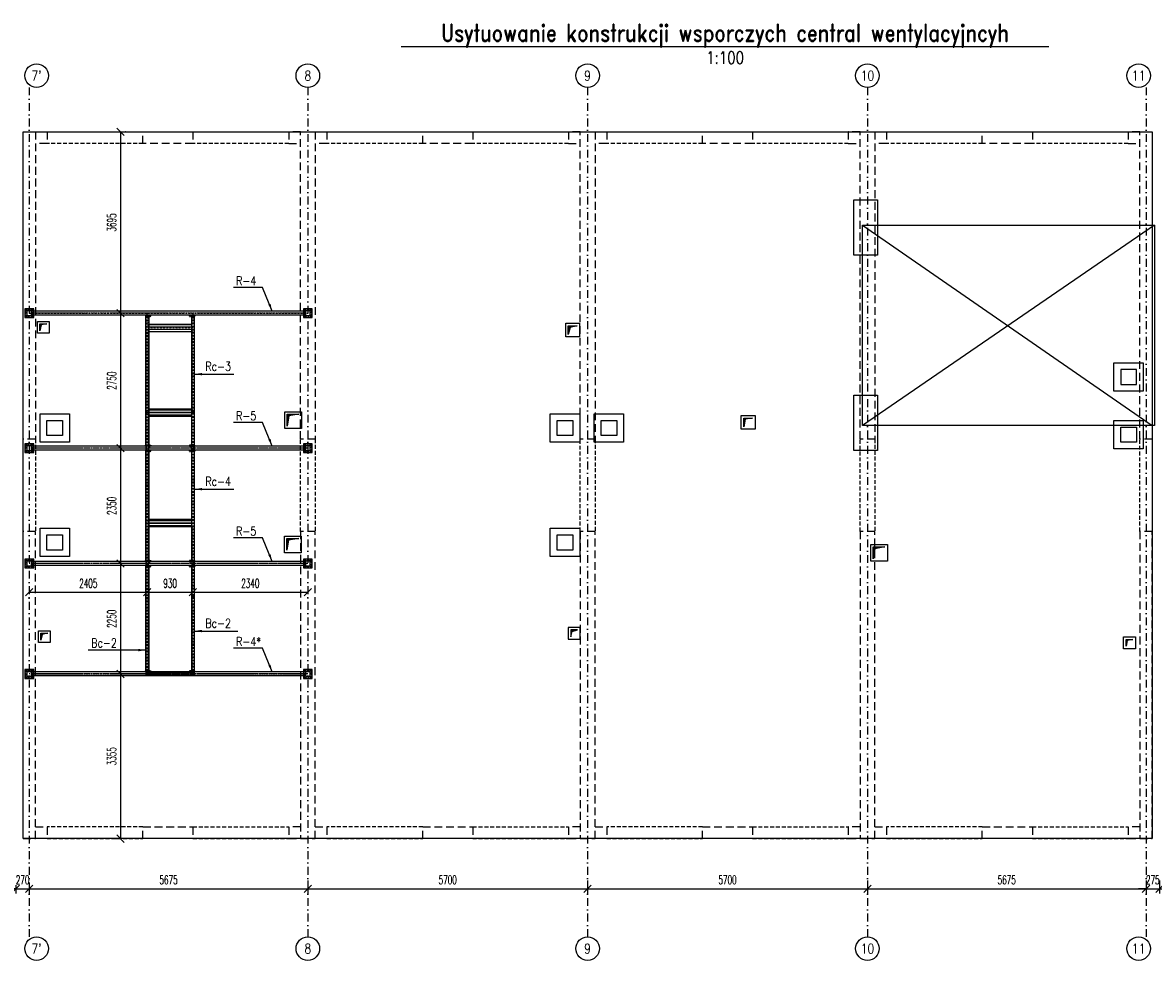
# Model space of a CAD drawing. Header units: millimetres. Extents: x -228255 to 14536, y -140109 to 119945.
# Tile 73 of 123: x -193706 to -170671, y 100839 to 119945. Entities that reach past the tile are written whole.
import ezdxf
from ezdxf.enums import TextEntityAlignment as Align

# ---------------------------------------------------------------- set-up
doc = ezdxf.new("R2010")
doc.units = ezdxf.units.MM
doc.header["$LTSCALE"] = 2.5
for name, pattern in [('DASHDOT', [25.4, 12.7, -6.35, 0, -6.35]), ('DASHDOT2', [12.7, 6.35, -3.175, 0, -3.175]), ('DASHED', [19.05, 12.7, -6.35]), ('DASHED2', [9.525, 6.35, -3.175])]:
    doc.linetypes.add(name, pattern=pattern)
for name, color, linetype in [('_otwory', 30, 'Continuous'), ('Gruba', 6, 'Continuous'), ('Istniejace', 31, 'Continuous'), ('Kominy', 3, 'Continuous'), ('Nadproza', 202, 'DASHED2'), ('Odnosnik', 54, 'Continuous'), ('Opis_osi', 7, 'Continuous'), ('Osie', 134, 'DASHDOT'), ('Osie_stal', 221, 'DASHDOT2'), ('Sciany_nosne', 2, 'DASHED'), ('stal', 4, 'Continuous'), ('Stal_nw', 181, 'DASHED2'), ('Urządzenie', 45, 'Continuous'), ('Widok', 8, 'Continuous'), ('Wymiary', 86, 'Continuous')]:
    doc.layers.add(name, color=color, linetype=linetype)
doc.styles.add('Romans', font='romans.shx', dxfattribs={"width": 0.6})
doc.styles.add('style1', font='romand.shx', dxfattribs={"width": 0.8})
doc.dimstyles.new('Skala_100', dxfattribs={"dimtxt": 180, "dimasz": 150, "dimexe": 100, "dimexo": 200, "dimgap": 90, "dimtad": 1, "dimdec": 0, "dimrnd": 1, "dimdsep": 46, "dimtxsty": 'Romans', "dimblk": 'OBLIQUE', "dimcen": 0, "dimdle": 10, "dimclrd": 256, "dimclre": 256, "dimclrt": 31, "dimadec": 0, "dimazin": 0, "dimtfac": 1, "dimtdec": 0, "dimtix": 1, "dimtmove": 2, "dimatfit": 0, "dimfxl": 1, "dimtolj": 1, "dimtzin": 0, "dimlwd": -1, "dimlwe": -1, "dimarcsym": 0})

# ---------------------------------------------------------------- blocks, each defined once
blk = doc.blocks.new('Os_centrum')
at = {"color": 7}
blk.add_circle((0, 0), 30, dxfattribs=at)
at = {"color": 31, "style": 'style1', "width": 0.8}
blk.add_attdef('222', text='', height=25, dxfattribs=at).set_placement((0, 0), align=Align.MIDDLE)
blk = doc.blocks.new('Zk100x100x4')
for points in [[(-42, -50), (42, -50, 0.414214), (50, -42), (50, 42, 0.414214), (42, 50), (-42, 50, 0.414214), (-50, 42), (-50, -42, 0.414214)], [(-42, -46), (42, -46, 0.414214), (46, -42), (46, 42, 0.414214), (42, 46), (-42, 46, 0.414214), (-46, 42), (-46, -42, 0.414214)]]:
    blk.add_lwpolyline(points, format="xyb", close=True)
blk = doc.blocks.new('_Oblique')
at = {"color": 0, "linetype": 'ByBlock', "lineweight": -2}
blk.add_line((-0.5, -0.5), (0.5, 0.5), dxfattribs=at)
blk = doc.blocks.new('*D81')
at = {"layer": 'Defpoints', "color": 0, "transparency": 16777216}
for p in [(-193841, 102573), (-193571, 102573), (-193571, 102300)]:
    blk.add_point(p, dxfattribs=at)
at = {"layer": 'Wymiary', "transparency": 16777216}
for p, q in [((-193841, 102300), (-193991, 102300)), ((-193841, 102373), (-193841, 102200)), ((-193841, 102300), (-193571, 102300)), ((-193571, 102373), (-193571, 102200)), ((-193571, 102300), (-193421, 102300))]:
    blk.add_line(p, q, dxfattribs=at)
at = {"layer": 'Wymiary', "transparency": 16777216, "xscale": 150, "yscale": 150, "zscale": 150}
blk.add_blockref('_Oblique', (-193841, 102300), dxfattribs=at)
at = {"layer": 'Wymiary', "transparency": 16777216, "xscale": 150, "yscale": 150, "zscale": 150, "rotation": 180}
blk.add_blockref('_Oblique', (-193571, 102300), dxfattribs=at)
at = {"layer": 'Wymiary', "color": 31, "transparency": 16777216, "insert": (-193706, 102480), "char_height": 180, "attachment_point": 5, "style": 'Romans'}
blk.add_mtext('\\A1;270', dxfattribs=at)
blk = doc.blocks.new('*D82')
at = {"layer": 'Defpoints', "color": 0, "transparency": 16777216}
for p in [(-193571, 102573), (-187896, 102666), (-187896, 102300)]:
    blk.add_point(p, dxfattribs=at)
at = {"layer": 'Wymiary', "transparency": 16777216}
for p, q in [((-193581, 102300), (-187886, 102300)), ((-193571, 102373), (-193571, 102200)), ((-187896, 102466), (-187896, 102200))]:
    blk.add_line(p, q, dxfattribs=at)
at = {"layer": 'Wymiary', "transparency": 16777216, "xscale": 150, "yscale": 150, "zscale": 150, "rotation": 180}
blk.add_blockref('_Oblique', (-193571, 102300), dxfattribs=at)
at = {"layer": 'Wymiary', "transparency": 16777216, "xscale": 150, "yscale": 150, "zscale": 150}
blk.add_blockref('_Oblique', (-187896, 102300), dxfattribs=at)
at = {"layer": 'Wymiary', "color": 31, "transparency": 16777216, "insert": (-190733, 102480), "char_height": 180, "attachment_point": 5, "style": 'Romans'}
blk.add_mtext('\\A1;5675', dxfattribs=at)
blk = doc.blocks.new('*D83')
at = {"layer": 'Defpoints', "color": 0, "transparency": 16777216}
for p in [(-187896, 102666), (-182196, 102666), (-182196, 102300)]:
    blk.add_point(p, dxfattribs=at)
at = {"layer": 'Wymiary', "transparency": 16777216}
for p, q in [((-187906, 102300), (-182186, 102300)), ((-187896, 102466), (-187896, 102200)), ((-182196, 102466), (-182196, 102200))]:
    blk.add_line(p, q, dxfattribs=at)
at = {"layer": 'Wymiary', "transparency": 16777216, "xscale": 150, "yscale": 150, "zscale": 150, "rotation": 180}
blk.add_blockref('_Oblique', (-187896, 102300), dxfattribs=at)
at = {"layer": 'Wymiary', "transparency": 16777216, "xscale": 150, "yscale": 150, "zscale": 150}
blk.add_blockref('_Oblique', (-182196, 102300), dxfattribs=at)
at = {"layer": 'Wymiary', "color": 31, "transparency": 16777216, "insert": (-185046, 102480), "char_height": 180, "attachment_point": 5, "style": 'Romans'}
blk.add_mtext('\\A1;5700', dxfattribs=at)
blk = doc.blocks.new('*D84')
at = {"layer": 'Defpoints', "color": 0, "transparency": 16777216}
for p in [(-182196, 102666), (-176496, 102666), (-176496, 102300)]:
    blk.add_point(p, dxfattribs=at)
at = {"layer": 'Wymiary', "transparency": 16777216}
for p, q in [((-182206, 102300), (-176486, 102300)), ((-182196, 102466), (-182196, 102200)), ((-176496, 102466), (-176496, 102200))]:
    blk.add_line(p, q, dxfattribs=at)
at = {"layer": 'Wymiary', "transparency": 16777216, "xscale": 150, "yscale": 150, "zscale": 150, "rotation": 180}
blk.add_blockref('_Oblique', (-182196, 102300), dxfattribs=at)
at = {"layer": 'Wymiary', "transparency": 16777216, "xscale": 150, "yscale": 150, "zscale": 150}
blk.add_blockref('_Oblique', (-176496, 102300), dxfattribs=at)
at = {"layer": 'Wymiary', "color": 31, "transparency": 16777216, "insert": (-179346, 102480), "char_height": 180, "attachment_point": 5, "style": 'Romans'}
blk.add_mtext('\\A1;5700', dxfattribs=at)
blk = doc.blocks.new('*D85')
at = {"layer": 'Defpoints', "color": 0, "transparency": 16777216}
for p in [(-176496, 102666), (-170821, 102666), (-170821, 102300)]:
    blk.add_point(p, dxfattribs=at)
at = {"layer": 'Wymiary', "transparency": 16777216}
for p, q in [((-176506, 102300), (-170811, 102300)), ((-176496, 102466), (-176496, 102200)), ((-170821, 102466), (-170821, 102200))]:
    blk.add_line(p, q, dxfattribs=at)
at = {"layer": 'Wymiary', "transparency": 16777216, "xscale": 150, "yscale": 150, "zscale": 150, "rotation": 180}
blk.add_blockref('_Oblique', (-176496, 102300), dxfattribs=at)
at = {"layer": 'Wymiary', "transparency": 16777216, "xscale": 150, "yscale": 150, "zscale": 150}
blk.add_blockref('_Oblique', (-170821, 102300), dxfattribs=at)
at = {"layer": 'Wymiary', "color": 31, "transparency": 16777216, "insert": (-173658, 102480), "char_height": 180, "attachment_point": 5, "style": 'Romans'}
blk.add_mtext('\\A1;5675', dxfattribs=at)
blk = doc.blocks.new('*D86')
at = {"layer": 'Defpoints', "color": 0, "transparency": 16777216}
for p in [(-170821, 102666), (-170546, 102666), (-170546, 102300)]:
    blk.add_point(p, dxfattribs=at)
at = {"layer": 'Wymiary', "transparency": 16777216}
for p, q in [((-170821, 102300), (-170971, 102300)), ((-170821, 102466), (-170821, 102200)), ((-170821, 102300), (-170546, 102300)), ((-170546, 102466), (-170546, 102200)), ((-170546, 102300), (-170396, 102300))]:
    blk.add_line(p, q, dxfattribs=at)
at = {"layer": 'Wymiary', "transparency": 16777216, "xscale": 150, "yscale": 150, "zscale": 150}
blk.add_blockref('_Oblique', (-170821, 102300), dxfattribs=at)
at = {"layer": 'Wymiary', "transparency": 16777216, "xscale": 150, "yscale": 150, "zscale": 150, "rotation": 180}
blk.add_blockref('_Oblique', (-170546, 102300), dxfattribs=at)
at = {"layer": 'Wymiary', "color": 31, "transparency": 16777216, "insert": (-170683, 102480), "char_height": 180, "attachment_point": 5, "style": 'Romans'}
blk.add_mtext('\\A1;275', dxfattribs=at)
blk = doc.blocks.new('*D104')
at = {"layer": 'Defpoints', "color": 0, "transparency": 16777216}
for p in [(-191806, 117719), (-191787, 114024), (-191711, 114024)]:
    blk.add_point(p, dxfattribs=at)
at = {"layer": 'Wymiary', "transparency": 16777216}
for p, q in [((-191711, 117729), (-191711, 114014)), ((-191606, 117719), (-191611, 117719)), ((-191587, 114024), (-191611, 114024))]:
    blk.add_line(p, q, dxfattribs=at)
at = {"layer": 'Wymiary', "transparency": 16777216, "xscale": 150, "yscale": 150, "zscale": 150}
for p, rotation in [((-191711, 117719), 90), ((-191711, 114024), 270)]:
    blk.add_blockref('_Oblique', p, dxfattribs=dict(at, rotation=rotation))
at = {"layer": 'Wymiary', "color": 31, "transparency": 16777216, "insert": (-191891, 115872), "char_height": 180, "attachment_point": 5, "rotation": 90, "style": 'Romans'}
blk.add_mtext('\\A1;3695', dxfattribs=at)
blk = doc.blocks.new('*D105')
at = {"layer": 'Defpoints', "color": 0, "transparency": 16777216}
for p in [(-191787, 114024), (-191711, 111274), (-191537, 111274)]:
    blk.add_point(p, dxfattribs=at)
at = {"layer": 'Wymiary', "transparency": 16777216}
for p, q in [((-191711, 114034), (-191711, 111264)), ((-191587, 114024), (-191611, 114024)), ((-191737, 111274), (-191811, 111274))]:
    blk.add_line(p, q, dxfattribs=at)
at = {"layer": 'Wymiary', "transparency": 16777216, "xscale": 150, "yscale": 150, "zscale": 150}
for p, rotation in [((-191711, 114024), 90), ((-191711, 111274), 270)]:
    blk.add_blockref('_Oblique', p, dxfattribs=dict(at, rotation=rotation))
at = {"layer": 'Wymiary', "color": 31, "transparency": 16777216, "insert": (-191891, 112649), "char_height": 180, "attachment_point": 5, "rotation": 90, "style": 'Romans'}
blk.add_mtext('\\A1;2750', dxfattribs=at)
blk = doc.blocks.new('*D106')
at = {"layer": 'Defpoints', "color": 0, "transparency": 16777216}
for p in [(-191537, 111274), (-191711, 108924), (-191578, 108924)]:
    blk.add_point(p, dxfattribs=at)
at = {"layer": 'Wymiary', "transparency": 16777216}
for p, q in [((-191737, 111274), (-191811, 111274)), ((-191711, 111284), (-191711, 108914)), ((-191778, 108924), (-191811, 108924))]:
    blk.add_line(p, q, dxfattribs=at)
at = {"layer": 'Wymiary', "transparency": 16777216, "xscale": 150, "yscale": 150, "zscale": 150}
for p, rotation in [((-191711, 111274), 90), ((-191711, 108924), 270)]:
    blk.add_blockref('_Oblique', p, dxfattribs=dict(at, rotation=rotation))
at = {"layer": 'Wymiary', "color": 31, "transparency": 16777216, "insert": (-191891, 110099), "char_height": 180, "attachment_point": 5, "rotation": 90, "style": 'Romans'}
blk.add_mtext('\\A1;2350', dxfattribs=at)
blk = doc.blocks.new('*D107')
at = {"layer": 'Defpoints', "color": 0, "transparency": 16777216}
for p in [(-191578, 108924), (-191711, 106674), (-191585, 106674)]:
    blk.add_point(p, dxfattribs=at)
at = {"layer": 'Wymiary', "transparency": 16777216}
for p, q in [((-191778, 108924), (-191811, 108924)), ((-191711, 108934), (-191711, 106664)), ((-191785, 106674), (-191811, 106674))]:
    blk.add_line(p, q, dxfattribs=at)
at = {"layer": 'Wymiary', "transparency": 16777216, "xscale": 150, "yscale": 150, "zscale": 150}
for p, rotation in [((-191711, 108924), 90), ((-191711, 106674), 270)]:
    blk.add_blockref('_Oblique', p, dxfattribs=dict(at, rotation=rotation))
at = {"layer": 'Wymiary', "color": 31, "transparency": 16777216, "insert": (-191891, 107799), "char_height": 180, "attachment_point": 5, "rotation": 90, "style": 'Romans'}
blk.add_mtext('\\A1;2250', dxfattribs=at)
blk = doc.blocks.new('*D108')
at = {"layer": 'Defpoints', "color": 0, "transparency": 16777216}
for p in [(-191585, 106674), (-191711, 103319), (-191508, 103319)]:
    blk.add_point(p, dxfattribs=at)
at = {"layer": 'Wymiary', "transparency": 16777216}
for p, q in [((-191785, 106674), (-191811, 106674)), ((-191711, 106684), (-191711, 103309)), ((-191708, 103319), (-191811, 103319))]:
    blk.add_line(p, q, dxfattribs=at)
at = {"layer": 'Wymiary', "transparency": 16777216, "xscale": 150, "yscale": 150, "zscale": 150}
for p, rotation in [((-191711, 106674), 90), ((-191711, 103319), 270)]:
    blk.add_blockref('_Oblique', p, dxfattribs=dict(at, rotation=rotation))
at = {"layer": 'Wymiary', "color": 31, "transparency": 16777216, "insert": (-191891, 104997), "char_height": 180, "attachment_point": 5, "rotation": 90, "style": 'Romans'}
blk.add_mtext('\\A1;3355', dxfattribs=at)
blk = doc.blocks.new('*D109')
at = {"layer": 'Defpoints', "color": 0, "transparency": 16777216}
for p in [(-193571, 108408), (-191166, 108408), (-191166, 108341)]:
    blk.add_point(p, dxfattribs=at)
at = {"layer": 'Wymiary', "transparency": 16777216}
for p, q in [((-193581, 108341), (-191156, 108341)), ((-193571, 108208), (-193571, 108241)), ((-191166, 108208), (-191166, 108241))]:
    blk.add_line(p, q, dxfattribs=at)
at = {"layer": 'Wymiary', "transparency": 16777216, "xscale": 150, "yscale": 150, "zscale": 150, "rotation": 180}
blk.add_blockref('_Oblique', (-193571, 108341), dxfattribs=at)
at = {"layer": 'Wymiary', "transparency": 16777216, "xscale": 150, "yscale": 150, "zscale": 150}
blk.add_blockref('_Oblique', (-191166, 108341), dxfattribs=at)
at = {"layer": 'Wymiary', "color": 31, "transparency": 16777216, "insert": (-192368, 108521), "char_height": 180, "attachment_point": 5, "style": 'Romans'}
blk.add_mtext('\\A1;2405', dxfattribs=at)
blk = doc.blocks.new('*D110')
at = {"layer": 'Defpoints', "color": 0, "transparency": 16777216}
for p in [(-190236, 108500), (-191166, 108408), (-190236, 108341)]:
    blk.add_point(p, dxfattribs=at)
at = {"layer": 'Wymiary', "transparency": 16777216}
for p, q in [((-191176, 108341), (-190226, 108341)), ((-190236, 108300), (-190236, 108241)), ((-191166, 108208), (-191166, 108241))]:
    blk.add_line(p, q, dxfattribs=at)
at = {"layer": 'Wymiary', "transparency": 16777216, "xscale": 150, "yscale": 150, "zscale": 150, "rotation": 180}
blk.add_blockref('_Oblique', (-191166, 108341), dxfattribs=at)
at = {"layer": 'Wymiary', "transparency": 16777216, "xscale": 150, "yscale": 150, "zscale": 150}
blk.add_blockref('_Oblique', (-190236, 108341), dxfattribs=at)
at = {"layer": 'Wymiary', "color": 31, "transparency": 16777216, "insert": (-190701, 108521), "char_height": 180, "attachment_point": 5, "style": 'Romans'}
blk.add_mtext('\\A1;930', dxfattribs=at)
blk = doc.blocks.new('*D111')
at = {"layer": 'Defpoints', "color": 0, "transparency": 16777216}
for p in [(-190236, 108500), (-187896, 108425), (-187896, 108341)]:
    blk.add_point(p, dxfattribs=at)
at = {"layer": 'Wymiary', "transparency": 16777216}
for p, q in [((-190246, 108341), (-187886, 108341)), ((-190236, 108300), (-190236, 108241)), ((-187896, 108225), (-187896, 108241))]:
    blk.add_line(p, q, dxfattribs=at)
at = {"layer": 'Wymiary', "transparency": 16777216, "xscale": 150, "yscale": 150, "zscale": 150, "rotation": 180}
blk.add_blockref('_Oblique', (-190236, 108341), dxfattribs=at)
at = {"layer": 'Wymiary', "transparency": 16777216, "xscale": 150, "yscale": 150, "zscale": 150}
blk.add_blockref('_Oblique', (-187896, 108341), dxfattribs=at)
at = {"layer": 'Wymiary', "color": 31, "transparency": 16777216, "insert": (-189066, 108521), "char_height": 180, "attachment_point": 5, "style": 'Romans'}
blk.add_mtext('\\A1;2340', dxfattribs=at)

msp = doc.modelspace()

# ---------------------------------------------------------------- hatches: boundary and pattern name
at = {"layer": '_otwory'}
h = msp.add_hatch(color=256, dxfattribs=at)
h.dxf.hatch_style = 1
h.paths.add_polyline_path([(-193328.15, 113784.56), (-193214.27, 113807.19), (-193354.27, 113807.19), (-193354.27, 113667.19)])
h = msp.add_hatch(color=256, dxfattribs=at)
h.dxf.hatch_style = 1
h.paths.add_polyline_path([(-182411.66, 113769.61), (-182591.66, 113769.61), (-182591.66, 113589.61), (-182554.05, 113732.49)])
h = msp.add_hatch(color=256, dxfattribs=at)
h.dxf.hatch_style = 1
h.paths.add_polyline_path([(-188077.16, 111964.79), (-188317.16, 111964.79), (-188317.16, 111724.79), (-188284.76, 111931.12)])
h = msp.add_hatch(color=256, dxfattribs=at)
h.dxf.hatch_style = 1
h.paths.add_polyline_path([(-178835.61, 111889.24), (-179015.61, 111889.24), (-179015.61, 111709.24), (-178986.71, 111864.39)])
h = msp.add_hatch(color=256, dxfattribs=at)
h.dxf.hatch_style = 1
h.paths.add_polyline_path([(-188081.66, 109434.16), (-188321.66, 109434.16), (-188321.66, 109194.16), (-188286.6, 109400.14)])
h = msp.add_hatch(color=256, dxfattribs=at)
h.dxf.hatch_style = 1
h.paths.add_polyline_path([(-176139.35, 109263.15), (-176379.35, 109263.15), (-176379.35, 109023.15), (-176342.03, 109226.37)])
h = msp.add_hatch(color=256, dxfattribs=at)
h.dxf.hatch_style = 1
h.paths.add_polyline_path([(-193332.87, 107502.83), (-193332.87, 107362.83), (-193308.01, 107481.09), (-193192.87, 107502.83)])
h = msp.add_hatch(color=256, dxfattribs=at)
h.dxf.hatch_style = 1
h.paths.add_polyline_path([(-182399.31, 107570.82), (-182539.31, 107570.82), (-182539.31, 107430.82), (-182508.77, 107542.15)])
h = msp.add_hatch(color=256, dxfattribs=at)
h.dxf.hatch_style = 1
h.paths.add_polyline_path([(-171087.61, 107377.83), (-171227.61, 107377.83), (-171227.61, 107237.83), (-171205.98, 107357.57)])

# ---------------------------------------------------------------- linework, layer by layer
for points in [[(-193404.27, 113857.19), (-193164.27, 113857.19), (-193164.27, 113617.19), (-193404.27, 113617.19)], [(-193354.27, 113807.19), (-193214.27, 113807.19), (-193328.15, 113784.56), (-193354.27, 113667.19)], [(-182641.66, 113819.61), (-182361.66, 113819.61), (-182361.66, 113539.61), (-182641.66, 113539.61)], [(-182591.66, 113769.61), (-182411.66, 113769.61), (-182554.05, 113732.49), (-182591.66, 113589.61)], [(-188367.16, 112014.79), (-188027.16, 112014.79), (-188027.16, 111674.79), (-188367.16, 111674.79)], [(-188317.16, 111964.79), (-188077.16, 111964.79), (-188284.76, 111931.12), (-188317.16, 111724.79)], [(-179065.61, 111939.24), (-178785.61, 111939.24), (-178785.61, 111659.24), (-179065.61, 111659.24)], [(-179015.61, 111889.24), (-178835.61, 111889.24), (-178986.71, 111864.39), (-179015.61, 111709.24)], [(-188371.66, 109484.16), (-188031.66, 109484.16), (-188031.66, 109144.16), (-188371.66, 109144.16)], [(-188321.66, 109434.16), (-188081.66, 109434.16), (-188286.6, 109400.14), (-188321.66, 109194.16)], [(-176429.35, 109313.15), (-176089.35, 109313.15), (-176089.35, 108973.15), (-176429.35, 108973.15)], [(-176379.35, 109263.15), (-176139.35, 109263.15), (-176342.03, 109226.37), (-176379.35, 109023.15)], [(-182349.31, 107620.82), (-182589.31, 107620.82), (-182589.31, 107380.82), (-182349.31, 107380.82)], [(-193382.87, 107552.83), (-193142.87, 107552.83), (-193142.87, 107312.83), (-193382.87, 107312.83)], [(-193332.87, 107502.83), (-193192.87, 107502.83), (-193308.01, 107481.09), (-193332.87, 107362.83)], [(-182399.31, 107570.82), (-182539.31, 107570.82), (-182539.31, 107430.82), (-182508.77, 107542.15)], [(-171277.61, 107427.83), (-171037.61, 107427.83), (-171037.61, 107187.83), (-171277.61, 107187.83)], [(-171227.61, 107377.83), (-171087.61, 107377.83), (-171205.98, 107357.57), (-171227.61, 107237.83)]]:
    msp.add_lwpolyline(points, close=True, dxfattribs=at)
at = {"layer": 'Gruba', "const_width": 30}
msp.add_lwpolyline([(-185995.35, 119455.07), (-172795.35, 119455.07)], dxfattribs=at)
at = {"layer": 'Istniejace', "ltscale": 5}
for p, q in [((-176595.61, 115819.24), (-170695.61, 111739.24)), ((-170645.61, 115819.24), (-176595.61, 111739.24))]:
    msp.add_line(p, q, dxfattribs=at)
for points in [[(-176770.02, 116334.24), (-176290.02, 116334.24), (-176290.02, 115204.24), (-176770.02, 115204.24)], [(-176595.61, 115819.24), (-170645.61, 115819.24), (-170645.61, 111739.24), (-176595.61, 111739.24)], [(-176770.02, 112354.24), (-176290.02, 112354.24), (-176290.02, 111224.24), (-176770.02, 111224.24)]]:
    msp.add_lwpolyline(points, close=True, dxfattribs=at)
at = {"layer": 'Kominy'}
for points in [[(-171475.61, 113014.24), (-170875.61, 113014.24), (-170875.61, 112434.24), (-171475.61, 112434.24)], [(-171335.61, 112569.24), (-171015.61, 112569.24), (-171015.61, 112879.24), (-171335.61, 112879.24)]]:
    msp.add_lwpolyline(points, close=True, dxfattribs=at)
at = {"layer": 'Kominy', "ltscale": 5}
for points in [[(-193350.61, 111976.17), (-192750.61, 111976.17), (-192750.61, 111396.17), (-193350.61, 111396.17)], [(-182955.61, 111976.17), (-182355.61, 111976.17), (-182355.61, 111396.17), (-182955.61, 111396.17)], [(-182062.8, 111976.17), (-181462.8, 111976.17), (-181462.8, 111396.17), (-182062.8, 111396.17)], [(-193210.61, 111841.17), (-192890.61, 111841.17), (-192890.61, 111531.17), (-193210.61, 111531.17)], [(-182815.61, 111841.17), (-182495.61, 111841.17), (-182495.61, 111531.17), (-182815.61, 111531.17)], [(-181922.8, 111841.17), (-181602.8, 111841.17), (-181602.8, 111531.17), (-181922.8, 111531.17)], [(-171475.61, 111839.24), (-170875.61, 111839.24), (-170875.61, 111259.24), (-171475.61, 111259.24)], [(-171335.61, 111704.24), (-171015.61, 111704.24), (-171015.61, 111394.24), (-171335.61, 111394.24)], [(-193350.61, 109644.24), (-192750.61, 109644.24), (-192750.61, 109064.24), (-193350.61, 109064.24)], [(-193210.61, 109509.24), (-192890.61, 109509.24), (-192890.61, 109199.24), (-193210.61, 109199.24)], [(-182955.61, 109644.24), (-182355.61, 109644.24), (-182355.61, 109064.24), (-182955.61, 109064.24)], [(-182815.61, 109509.24), (-182495.61, 109509.24), (-182495.61, 109199.24), (-182815.61, 109199.24)]]:
    msp.add_lwpolyline(points, close=True, dxfattribs=at)
at = {"layer": 'Nadproza', "ltscale": 5}
for p, q in [((-193206.22, 117719.24), (-191255.61, 117719.24)), ((-190235.61, 117719.24), (-188285.61, 117719.24)), ((-187505.61, 117719.24), (-185555.61, 117719.24)), ((-184535.61, 117719.24), (-182585.61, 117719.24)), ((-181805.61, 117719.24), (-179855.61, 117719.24)), ((-178835.61, 117719.24), (-176885.61, 117719.24)), ((-176105.61, 117719.24), (-174155.61, 117719.24)), ((-173135.61, 117719.24), (-171185.61, 117719.24)), ((-191255.61, 117479.24), (-193206.22, 117479.24)), ((-188285.61, 117479.24), (-190235.61, 117479.24)), ((-185555.61, 117479.24), (-187505.61, 117479.24)), ((-182585.61, 117479.24), (-184535.61, 117479.24)), ((-179855.61, 117479.24), (-181805.61, 117479.24)), ((-176885.61, 117479.24), (-178835.61, 117479.24)), ((-174155.61, 117479.24), (-176105.61, 117479.24)), ((-171185.61, 117479.24), (-173135.61, 117479.24)), ((-193696.22, 109579.24), (-193696.22, 111459.24)), ((-193446.22, 111459.24), (-193446.22, 109579.24)), ((-188045.61, 109579.24), (-188045.61, 111459.24)), ((-187745.61, 111459.24), (-187745.61, 109579.24)), ((-182345.61, 109579.24), (-182345.61, 111459.24)), ((-182045.61, 111459.24), (-182045.61, 109579.24)), ((-176645.61, 109579.24), (-176645.61, 111459.24)), ((-176345.61, 111459.24), (-176345.61, 109579.24)), ((-170945.61, 109579.24), (-170945.61, 111459.24)), ((-170695.61, 111459.24), (-170695.61, 109579.24)), ((-191255.61, 103559.24), (-193206.22, 103559.24)), ((-190235.61, 103559.24), (-188285.61, 103559.24)), ((-185555.61, 103559.24), (-187505.61, 103559.24)), ((-184535.61, 103559.24), (-182585.61, 103559.24)), ((-179855.61, 103559.24), (-181805.61, 103559.24)), ((-178835.61, 103559.24), (-176885.61, 103559.24)), ((-174155.61, 103559.24), (-176105.61, 103559.24)), ((-173135.61, 103559.24), (-171185.61, 103559.24)), ((-193206.22, 103319.24), (-191255.61, 103319.24)), ((-190235.61, 103319.24), (-188285.61, 103319.24)), ((-187505.61, 103319.24), (-185555.61, 103319.24)), ((-184535.61, 103319.24), (-182585.61, 103319.24)), ((-181805.61, 103319.24), (-179855.61, 103319.24)), ((-178835.61, 103319.24), (-176885.61, 103319.24)), ((-176105.61, 103319.24), (-174155.61, 103319.24)), ((-173135.61, 103319.24), (-171185.61, 103319.24))]:
    msp.add_line(p, q, dxfattribs=at)
at = {"layer": 'Osie', "ltscale": 5}
for p, q in [((-193570.61, 118623.95), (-193570.61, 101319.24)), ((-187895.61, 118623.95), (-187895.61, 101319.24)), ((-182195.61, 118623.95), (-182195.61, 101319.24)), ((-176495.61, 118623.95), (-176495.61, 101319.24)), ((-170820.61, 118623.95), (-170820.61, 101319.24))]:
    msp.add_line(p, q, dxfattribs=at)
at = {"layer": 'Osie'}
for p, q in [((-193570.61, 114024.24), (-187895.61, 114024.24)), ((-191165.61, 106674.24), (-191165.61, 114024.24)), ((-190235.61, 114024.24), (-190235.61, 106674.24)), ((-190235.61, 113724.24), (-191165.61, 113724.24)), ((-190235.61, 111999.24), (-191165.61, 111999.24)), ((-187895.61, 111274.24), (-193570.61, 111274.24)), ((-191165.61, 109749.24), (-190235.61, 109749.24)), ((-190235.61, 109749.24), (-191165.61, 109749.24)), ((-187895.61, 108924.24), (-193570.61, 108924.24)), ((-187895.61, 106674.24), (-193570.61, 106674.24))]:
    msp.add_line(p, q, dxfattribs=at)
at = {"layer": 'Osie_stal'}
for p, q in [((-193480.61, 114094.24), (-193660.61, 114094.24)), ((-193640.61, 114114.24), (-193640.61, 113934.24)), ((-193500.61, 113934.24), (-193500.61, 114114.24)), ((-187805.61, 114094.24), (-187985.61, 114094.24)), ((-187965.61, 114114.24), (-187965.61, 113934.24)), ((-187825.61, 113934.24), (-187825.61, 114114.24)), ((-193660.61, 113954.24), (-193480.61, 113954.24)), ((-191185.11, 113943.24), (-191185.11, 114003.24)), ((-191111.11, 113943.24), (-191111.11, 114003.24)), ((-190290.11, 113943.24), (-190290.11, 114003.24)), ((-190216.11, 113943.24), (-190216.11, 114003.24)), ((-187985.61, 113954.24), (-187805.61, 113954.24)), ((-193480.61, 111344.24), (-193660.61, 111344.24)), ((-193640.61, 111364.24), (-193640.61, 111184.24)), ((-193500.61, 111184.24), (-193500.61, 111364.24)), ((-191185.11, 111295.24), (-191185.11, 111355.24)), ((-191111.11, 111295.24), (-191111.11, 111355.24)), ((-190290.11, 111295.24), (-190290.11, 111355.24)), ((-190216.11, 111295.24), (-190216.11, 111355.24)), ((-187805.61, 111344.24), (-187985.61, 111344.24)), ((-187965.61, 111364.24), (-187965.61, 111184.24)), ((-187825.61, 111184.24), (-187825.61, 111364.24)), ((-193660.61, 111204.24), (-193480.61, 111204.24)), ((-191185.11, 111193.24), (-191185.11, 111253.24)), ((-191111.11, 111193.24), (-191111.11, 111253.24)), ((-190290.11, 111193.24), (-190290.11, 111253.24)), ((-190216.11, 111193.24), (-190216.11, 111253.24)), ((-187985.61, 111204.24), (-187805.61, 111204.24)), ((-193480.61, 108994.24), (-193660.61, 108994.24)), ((-193640.61, 109014.24), (-193640.61, 108834.24)), ((-193500.61, 108834.24), (-193500.61, 109014.24)), ((-191185.11, 108945.24), (-191185.11, 109005.24)), ((-191111.11, 108945.24), (-191111.11, 109005.24)), ((-190290.11, 108945.24), (-190290.11, 109005.24)), ((-190216.11, 108945.24), (-190216.11, 109005.24)), ((-187805.61, 108994.24), (-187985.61, 108994.24)), ((-187965.61, 109014.24), (-187965.61, 108834.24)), ((-187825.61, 108834.24), (-187825.61, 109014.24)), ((-193660.61, 108854.24), (-193480.61, 108854.24)), ((-191185.11, 108843.24), (-191185.11, 108903.24)), ((-191111.11, 108843.24), (-191111.11, 108903.24)), ((-190290.11, 108843.24), (-190290.11, 108903.24)), ((-190216.11, 108843.24), (-190216.11, 108903.24)), ((-187985.61, 108854.24), (-187805.61, 108854.24)), ((-193480.61, 106744.24), (-193660.61, 106744.24)), ((-193640.61, 106764.24), (-193640.61, 106584.24)), ((-193500.61, 106584.24), (-193500.61, 106764.24)), ((-191185.11, 106695.24), (-191185.11, 106755.24)), ((-191111.11, 106695.24), (-191111.11, 106755.24)), ((-190290.11, 106695.24), (-190290.11, 106755.24)), ((-190216.11, 106695.24), (-190216.11, 106755.24)), ((-187805.61, 106744.24), (-187985.61, 106744.24)), ((-187965.61, 106764.24), (-187965.61, 106584.24)), ((-187825.61, 106584.24), (-187825.61, 106764.24)), ((-193660.61, 106604.24), (-193480.61, 106604.24)), ((-187985.61, 106604.24), (-187805.61, 106604.24))]:
    msp.add_line(p, q, dxfattribs=at)
at = {"layer": 'Sciany_nosne', "ltscale": 5}
for p, q in [((-193696.22, 111459.24), (-193696.22, 117719.24)), ((-193696.22, 117719.24), (-193446.22, 117719.24)), ((-193446.22, 117719.24), (-193446.22, 111459.24)), ((-193446.22, 117719.24), (-193206.22, 117719.24)), ((-193206.22, 117719.24), (-193206.22, 117479.24)), ((-191255.61, 117719.24), (-190235.61, 117719.24)), ((-191255.61, 117479.24), (-191255.61, 117719.24)), ((-190235.61, 117719.24), (-190235.61, 117479.24)), ((-188045.61, 117719.24), (-188285.61, 117719.24)), ((-188285.61, 117719.24), (-188285.61, 117479.24)), ((-188045.61, 111459.24), (-188045.61, 117719.24)), ((-188045.61, 117719.24), (-187745.61, 117719.24)), ((-187745.61, 117719.24), (-187745.61, 111459.24)), ((-187745.61, 117719.24), (-187505.61, 117719.24)), ((-187505.61, 117719.24), (-187505.61, 117479.24)), ((-185555.61, 117719.24), (-184535.61, 117719.24)), ((-185555.61, 117479.24), (-185555.61, 117719.24)), ((-184535.61, 117719.24), (-184535.61, 117479.24)), ((-182345.61, 117719.24), (-182585.61, 117719.24)), ((-182585.61, 117719.24), (-182585.61, 117479.24)), ((-182345.61, 111459.24), (-182345.61, 117719.24)), ((-182345.61, 117719.24), (-182045.61, 117719.24)), ((-182045.61, 117719.24), (-182045.61, 111459.24)), ((-182045.61, 117719.24), (-181805.61, 117719.24)), ((-181805.61, 117719.24), (-181805.61, 117479.24)), ((-179855.61, 117719.24), (-178835.61, 117719.24)), ((-179855.61, 117479.24), (-179855.61, 117719.24)), ((-178835.61, 117719.24), (-178835.61, 117479.24)), ((-176645.61, 117719.24), (-176885.61, 117719.24)), ((-176885.61, 117719.24), (-176885.61, 117479.24)), ((-176645.61, 111459.24), (-176645.61, 117719.24)), ((-176645.61, 117719.24), (-176345.61, 117719.24)), ((-176345.61, 117719.24), (-176345.61, 111459.24)), ((-176345.61, 117719.24), (-176105.61, 117719.24)), ((-176105.61, 117719.24), (-176105.61, 117479.24)), ((-174155.61, 117719.24), (-173135.61, 117719.24)), ((-174155.61, 117479.24), (-174155.61, 117719.24)), ((-173135.61, 117719.24), (-173135.61, 117479.24)), ((-170945.61, 117719.24), (-171185.61, 117719.24)), ((-171185.61, 117719.24), (-171185.61, 117479.24)), ((-170945.61, 111459.24), (-170945.61, 117719.24)), ((-170945.61, 117719.24), (-170695.61, 117719.24)), ((-170695.61, 117719.24), (-170695.61, 111459.24)), ((-193206.22, 117479.24), (-193446.22, 117479.24)), ((-190235.61, 117479.24), (-191255.61, 117479.24)), ((-188285.61, 117479.24), (-188045.61, 117479.24)), ((-187505.61, 117479.24), (-187745.61, 117479.24)), ((-184535.61, 117479.24), (-185555.61, 117479.24)), ((-182585.61, 117479.24), (-182345.61, 117479.24)), ((-181805.61, 117479.24), (-182045.61, 117479.24)), ((-178835.61, 117479.24), (-179855.61, 117479.24)), ((-176885.61, 117479.24), (-176645.61, 117479.24)), ((-176105.61, 117479.24), (-176345.61, 117479.24)), ((-173135.61, 117479.24), (-174155.61, 117479.24)), ((-171185.61, 117479.24), (-170945.61, 117479.24)), ((-193446.22, 111459.24), (-193696.22, 111459.24)), ((-187745.61, 111459.24), (-188045.61, 111459.24)), ((-182045.61, 111459.24), (-182345.61, 111459.24)), ((-176345.61, 111459.24), (-176645.61, 111459.24)), ((-170695.61, 111459.24), (-170945.61, 111459.24)), ((-193696.22, 103319.24), (-193696.22, 109579.24)), ((-193446.22, 109579.24), (-193696.22, 109579.24)), ((-193446.22, 103319.24), (-193446.22, 109579.24)), ((-187745.61, 109579.24), (-188045.61, 109579.24)), ((-188045.61, 109579.24), (-188045.61, 103319.24)), ((-187745.61, 103319.24), (-187745.61, 109579.24)), ((-182045.61, 109579.24), (-182345.61, 109579.24)), ((-182345.61, 109579.24), (-182345.61, 103319.24)), ((-182045.61, 103319.24), (-182045.61, 109579.24)), ((-176345.61, 109579.24), (-176645.61, 109579.24)), ((-176645.61, 109579.24), (-176645.61, 103319.24)), ((-176345.61, 103319.24), (-176345.61, 109579.24)), ((-170695.61, 109579.24), (-170945.61, 109579.24)), ((-170945.61, 109579.24), (-170945.61, 103319.24)), ((-170695.61, 103319.24), (-170695.61, 109579.24)), ((-193446.22, 103559.24), (-193206.22, 103559.24)), ((-193206.22, 103559.24), (-193206.22, 103319.24)), ((-191255.61, 103559.24), (-190235.61, 103559.24)), ((-191255.61, 103319.24), (-191255.61, 103559.24)), ((-190235.61, 103559.24), (-190235.61, 103319.24)), ((-188045.61, 103559.24), (-188285.61, 103559.24)), ((-188285.61, 103559.24), (-188285.61, 103319.24)), ((-187745.61, 103559.24), (-187505.61, 103559.24)), ((-187505.61, 103559.24), (-187505.61, 103319.24)), ((-185555.61, 103559.24), (-184535.61, 103559.24)), ((-185555.61, 103319.24), (-185555.61, 103559.24)), ((-184535.61, 103559.24), (-184535.61, 103319.24)), ((-182345.61, 103559.24), (-182585.61, 103559.24)), ((-182585.61, 103559.24), (-182585.61, 103319.24)), ((-182045.61, 103559.24), (-181805.61, 103559.24)), ((-181805.61, 103559.24), (-181805.61, 103319.24)), ((-179855.61, 103559.24), (-178835.61, 103559.24)), ((-179855.61, 103319.24), (-179855.61, 103559.24)), ((-178835.61, 103559.24), (-178835.61, 103319.24)), ((-176645.61, 103559.24), (-176885.61, 103559.24)), ((-176885.61, 103559.24), (-176885.61, 103319.24)), ((-176345.61, 103559.24), (-176105.61, 103559.24)), ((-176105.61, 103559.24), (-176105.61, 103319.24)), ((-174155.61, 103559.24), (-173135.61, 103559.24)), ((-174155.61, 103319.24), (-174155.61, 103559.24)), ((-173135.61, 103559.24), (-173135.61, 103319.24)), ((-170945.61, 103559.24), (-171185.61, 103559.24)), ((-171185.61, 103559.24), (-171185.61, 103319.24)), ((-193696.22, 103319.24), (-193446.22, 103319.24)), ((-193206.22, 103319.24), (-193446.22, 103319.24)), ((-190235.61, 103319.24), (-191255.61, 103319.24)), ((-188285.61, 103319.24), (-188045.61, 103319.24)), ((-188045.61, 103319.24), (-187745.61, 103319.24)), ((-187505.61, 103319.24), (-187745.61, 103319.24)), ((-184535.61, 103319.24), (-185555.61, 103319.24)), ((-182585.61, 103319.24), (-182345.61, 103319.24)), ((-182345.61, 103319.24), (-182045.61, 103319.24)), ((-181805.61, 103319.24), (-182045.61, 103319.24)), ((-178835.61, 103319.24), (-179855.61, 103319.24)), ((-176885.61, 103319.24), (-176645.61, 103319.24)), ((-176645.61, 103319.24), (-176345.61, 103319.24)), ((-176105.61, 103319.24), (-176345.61, 103319.24)), ((-173135.61, 103319.24), (-174155.61, 103319.24)), ((-171185.61, 103319.24), (-170945.61, 103319.24)), ((-170945.61, 103319.24), (-170695.61, 103319.24))]:
    msp.add_line(p, q, dxfattribs=at)
at = {"layer": 'stal'}
for p, q in [((-187945.61, 114065.24), (-193520.61, 114065.24)), ((-187945.61, 113983.24), (-193520.61, 113983.24)), ((-187945.61, 111315.24), (-193520.61, 111315.24)), ((-187945.61, 111233.24), (-193520.61, 111233.24)), ((-187945.61, 108965.24), (-193520.61, 108965.24)), ((-187945.61, 108883.24), (-193520.61, 108883.24)), ((-187945.61, 106715.24), (-193520.61, 106715.24)), ((-187945.61, 106633.24), (-193520.61, 106633.24))]:
    msp.add_line(p, q, dxfattribs=at)
for points in [[(-193660.61, 113934.24), (-193480.61, 113934.24), (-193480.61, 114114.24), (-193660.61, 114114.24)], [(-187985.61, 113934.24), (-187805.61, 113934.24), (-187805.61, 114114.24), (-187985.61, 114114.24)], [(-191203.11, 113973.24), (-191093.11, 113973.24), (-191093.11, 113983.24), (-191203.11, 113983.24)], [(-191203.11, 113963.24), (-191093.11, 113963.24), (-191093.11, 113973.24), (-191203.11, 113973.24)], [(-191198.11, 113963.24), (-191133.11, 113963.24), (-191133.11, 111335.24), (-191198.11, 111335.24)], [(-191133.11, 113804.24), (-190268.11, 113804.24), (-190268.11, 113644.24), (-191133.11, 113644.24)], [(-190198.11, 113973.24), (-190308.11, 113973.24), (-190308.11, 113983.24), (-190198.11, 113983.24)], [(-190198.11, 113963.24), (-190308.11, 113963.24), (-190308.11, 113973.24), (-190198.11, 113973.24)], [(-190203.11, 113963.24), (-190268.11, 113963.24), (-190268.11, 111335.24), (-190203.11, 111335.24)], [(-191133.11, 112079.24), (-190268.11, 112079.24), (-190268.11, 111919.24), (-191133.11, 111919.24)], [(-193660.61, 111184.24), (-193480.61, 111184.24), (-193480.61, 111364.24), (-193660.61, 111364.24)], [(-191203.11, 111335.24), (-191093.11, 111335.24), (-191093.11, 111325.24), (-191203.11, 111325.24)], [(-191203.11, 111325.24), (-191093.11, 111325.24), (-191093.11, 111315.24), (-191203.11, 111315.24)], [(-190198.11, 111335.24), (-190308.11, 111335.24), (-190308.11, 111325.24), (-190198.11, 111325.24)], [(-190198.11, 111325.24), (-190308.11, 111325.24), (-190308.11, 111315.24), (-190198.11, 111315.24)], [(-187985.61, 111184.24), (-187805.61, 111184.24), (-187805.61, 111364.24), (-187985.61, 111364.24)], [(-191203.11, 111223.24), (-191093.11, 111223.24), (-191093.11, 111233.24), (-191203.11, 111233.24)], [(-191203.11, 111213.24), (-191093.11, 111213.24), (-191093.11, 111223.24), (-191203.11, 111223.24)], [(-191198.11, 111213.24), (-191133.11, 111213.24), (-191133.11, 108985.24), (-191198.11, 108985.24)], [(-190198.11, 111223.24), (-190308.11, 111223.24), (-190308.11, 111233.24), (-190198.11, 111233.24)], [(-190198.11, 111213.24), (-190308.11, 111213.24), (-190308.11, 111223.24), (-190198.11, 111223.24)], [(-190203.11, 111213.24), (-190268.11, 111213.24), (-190268.11, 108985.24), (-190203.11, 108985.24)], [(-191133.11, 109829.24), (-190268.11, 109829.24), (-190268.11, 109669.24), (-191133.11, 109669.24)], [(-193660.61, 108834.24), (-193480.61, 108834.24), (-193480.61, 109014.24), (-193660.61, 109014.24)], [(-191203.11, 108985.24), (-191093.11, 108985.24), (-191093.11, 108975.24), (-191203.11, 108975.24)], [(-191203.11, 108975.24), (-191093.11, 108975.24), (-191093.11, 108965.24), (-191203.11, 108965.24)], [(-190198.11, 108985.24), (-190308.11, 108985.24), (-190308.11, 108975.24), (-190198.11, 108975.24)], [(-190198.11, 108975.24), (-190308.11, 108975.24), (-190308.11, 108965.24), (-190198.11, 108965.24)], [(-187985.61, 108834.24), (-187805.61, 108834.24), (-187805.61, 109014.24), (-187985.61, 109014.24)], [(-191203.11, 108873.24), (-191093.11, 108873.24), (-191093.11, 108883.24), (-191203.11, 108883.24)], [(-191203.11, 108863.24), (-191093.11, 108863.24), (-191093.11, 108873.24), (-191203.11, 108873.24)], [(-191198.11, 108863.24), (-191133.11, 108863.24), (-191133.11, 106735.24), (-191198.11, 106735.24)], [(-190198.11, 108873.24), (-190308.11, 108873.24), (-190308.11, 108883.24), (-190198.11, 108883.24)], [(-190198.11, 108863.24), (-190308.11, 108863.24), (-190308.11, 108873.24), (-190198.11, 108873.24)], [(-190203.11, 108863.24), (-190268.11, 108863.24), (-190268.11, 106735.24), (-190203.11, 106735.24)], [(-193660.61, 106584.24), (-193480.61, 106584.24), (-193480.61, 106764.24), (-193660.61, 106764.24)], [(-191203.11, 106735.24), (-191093.11, 106735.24), (-191093.11, 106725.24), (-191203.11, 106725.24)], [(-191203.11, 106725.24), (-191093.11, 106725.24), (-191093.11, 106715.24), (-191203.11, 106715.24)], [(-190198.11, 106735.24), (-190308.11, 106735.24), (-190308.11, 106725.24), (-190198.11, 106725.24)], [(-190198.11, 106725.24), (-190308.11, 106725.24), (-190308.11, 106715.24), (-190198.11, 106715.24)], [(-187985.61, 106584.24), (-187805.61, 106584.24), (-187805.61, 106764.24), (-187985.61, 106764.24)]]:
    msp.add_lwpolyline(points, close=True, dxfattribs=at)
for centre in [(-193640.61, 114094.24), (-193500.61, 114094.24), (-187965.61, 114094.24), (-187825.61, 114094.24), (-193640.61, 113954.24), (-193500.61, 113954.24), (-187965.61, 113954.24), (-187825.61, 113954.24), (-193640.61, 111344.24), (-193500.61, 111344.24), (-187965.61, 111344.24), (-187825.61, 111344.24), (-193640.61, 111204.24), (-193500.61, 111204.24), (-187965.61, 111204.24), (-187825.61, 111204.24), (-193640.61, 108994.24), (-193500.61, 108994.24), (-187965.61, 108994.24), (-187825.61, 108994.24), (-193640.61, 108854.24), (-193500.61, 108854.24), (-187965.61, 108854.24), (-187825.61, 108854.24), (-193640.61, 106744.24), (-193500.61, 106744.24), (-187965.61, 106744.24), (-187825.61, 106744.24), (-193640.61, 106604.24), (-193500.61, 106604.24), (-187965.61, 106604.24), (-187825.61, 106604.24)]:
    msp.add_circle(centre, 6.5, dxfattribs=at)
at = {"layer": 'Stal_nw'}
for p, q in [((-187945.61, 114026.74), (-193520.61, 114026.74)), ((-187945.61, 114021.74), (-193520.61, 114021.74)), ((-191140.61, 111335.24), (-191140.61, 113966.41)), ((-190260.61, 111335.24), (-190260.61, 113966.41)), ((-191133.11, 113793.74), (-190268.11, 113793.74)), ((-191133.11, 113654.74), (-190268.11, 113654.74)), ((-191133.11, 112068.74), (-190268.11, 112068.74)), ((-191133.11, 111929.74), (-190268.11, 111929.74)), ((-187945.61, 111276.74), (-193520.61, 111276.74)), ((-187945.61, 111271.74), (-193520.61, 111271.74)), ((-191140.61, 108985.24), (-191140.61, 111216.41)), ((-190260.61, 108985.24), (-190260.61, 111216.41)), ((-191133.11, 109818.74), (-190268.11, 109818.74)), ((-191133.11, 109679.74), (-190268.11, 109679.74)), ((-187945.61, 108926.74), (-193520.61, 108926.74)), ((-187945.61, 108921.74), (-193520.61, 108921.74)), ((-191140.61, 106735.24), (-191140.61, 108866.41)), ((-190260.61, 106735.24), (-190260.61, 108866.41)), ((-187945.61, 106676.74), (-193520.61, 106676.74)), ((-187945.61, 106671.74), (-193520.61, 106671.74))]:
    msp.add_line(p, q, dxfattribs=at)
at = {"layer": 'Urządzenie', "ltscale": 5}
for points in [[(-190210.61, 106649.24), (-191190.61, 106649.24), (-191190.61, 113749.24), (-190210.61, 113749.24)], [(-191140.61, 113699.24), (-190260.61, 113699.24), (-190260.61, 112049.24), (-191140.61, 112049.24)], [(-191190.61, 111999.24), (-190210.61, 111999.24), (-190210.61, 111999.24), (-191190.61, 111999.24)], [(-190260.61, 111949.24), (-191140.61, 111949.24), (-191140.61, 109799.24), (-190260.61, 109799.24)], [(-191190.61, 109749.24), (-190210.61, 109749.24), (-190210.61, 109749.24), (-191190.61, 109749.24)], [(-191140.61, 109699.24), (-190260.61, 109699.24), (-190260.61, 106699.24), (-191140.61, 106699.24)]]:
    msp.add_lwpolyline(points, close=True, dxfattribs=at)
at = {"layer": 'Widok'}
for p, q in [((-193696.22, 117719.24), (-170695.61, 117719.24)), ((-193696.22, 103319.24), (-193696.22, 117719.24)), ((-170695.61, 117719.24), (-170695.61, 103319.24)), ((-170695.61, 103319.24), (-193696.22, 103319.24))]:
    msp.add_line(p, q, dxfattribs=at)

# ---------------------------------------------------------------- block references
at = {"layer": 'Opis_osi', "ltscale": 5, "xscale": 8, "yscale": 8, "zscale": 8}
for p, values in [((-193420.61, 118863.95), {'222': "7'"}), ((-187895.61, 118863.95), {'222': '8'}), ((-182195.61, 118863.95), {'222': '9'}), ((-176495.61, 118863.95), {'222': '10'}), ((-170970.61, 118863.95), {'222': '11'}), ((-193420.61, 101079.24), {'222': "7'"}), ((-187895.61, 101079.24), {'222': '8'}), ((-182195.61, 101079.24), {'222': '9'}), ((-176495.61, 101079.24), {'222': '10'}), ((-170970.61, 101079.24), {'222': '11'})]:
    msp.add_blockref('Os_centrum', p, dxfattribs=at).add_auto_attribs(values)
at = {"layer": 'stal'}
for p in [(-193570.61, 114024.24), (-187895.61, 114024.24), (-193570.61, 111274.24), (-187895.61, 111274.24), (-193570.61, 108924.24), (-187895.61, 108924.24), (-193570.61, 106674.24), (-187895.61, 106674.24)]:
    msp.add_blockref('Zk100x100x4', p, dxfattribs=at)

# ---------------------------------------------------------------- texts
at = {"layer": 'Gruba', "style": 'style1', "width": 0.8}
msp.add_text('Usytuowanie konstrukcji wsporczych central wentylacyjncyh', height=350, dxfattribs=at).set_placement((-179395.35, 119455.07), align=Align.BOTTOM_CENTER)
msp.add_text('1:100', height=250, dxfattribs=at).set_placement((-179395.35, 119355.07), align=Align.TOP_CENTER)
at = {"layer": 'Odnosnik', "style": 'style1', "width": 0.8}
for s, p in [('R-4', (-189358.26, 114594.9)), ('Rc-3', (-189985.45, 112851.12)), ('R-5', (-189358.26, 111844.9)), ('Rc-4', (-189985.45, 110507.65)), ('R-5', (-189358.26, 109494.9)), ('Bc-2', (-189985.45, 107617.59)), ('Bc-2', (-192310.25, 107216.07)), ('R-4*', (-189358.26, 107244.9))]:
    msp.add_text(s, height=180, dxfattribs=at).set_placement(p)

# ---------------------------------------------------------------- dimensions: what is measured, and where the dimension line sits
at = {"layer": 'Wymiary'}
for base, p1, p2, picture, middle in [((-191710.88, 114024.24), (-191805.64, 117719.24), (-191787.14, 114024.24), '*D104', (-191890.88, 115871.74)), ((-191710.88, 111274.24), (-191787.14, 114024.24), (-191536.7, 111274.24), '*D105', (-191890.88, 112649.24)), ((-191710.88, 108924.24), (-191536.7, 111274.24), (-191578.36, 108924.24), '*D106', (-191890.88, 110099.24)), ((-191710.88, 106674.24), (-191578.36, 108924.24), (-191585.27, 106674.24), '*D107', (-191890.88, 107799.24)), ((-191710.88, 103319.24), (-191585.27, 106674.24), (-191507.63, 103319.24), '*D108', (-191890.88, 104996.74))]:
    dim = msp.add_linear_dim(base=base, p1=p1, p2=p2, angle=90, dimstyle='Skala_100', dxfattribs=at)
    dim.commit()
    dim.dimension.update_dxf_attribs({"geometry": picture, "text_midpoint": middle})
for base, p1, p2, picture, middle in [((-191165.61, 108340.83), (-193570.61, 108408.37), (-191165.61, 108408.37), '*D109', (-192368.11, 108520.83)), ((-190235.61, 108340.83), (-191165.61, 108408.37), (-190235.61, 108500.21), '*D110', (-190700.61, 108520.83)), ((-187895.61, 108340.83), (-190235.61, 108500.21), (-187895.61, 108424.64), '*D111', (-189065.61, 108520.83)), ((-193570.61, 102300.17), (-193840.61, 102572.68), (-193570.61, 102572.68), '*D81', (-193705.61, 102480.17)), ((-187895.61, 102300.17), (-193570.61, 102572.68), (-187895.61, 102665.97), '*D82', (-190733.11, 102480.17)), ((-182195.61, 102300.17), (-187895.61, 102665.97), (-182195.61, 102665.97), '*D83', (-185045.61, 102480.17)), ((-176495.61, 102300.17), (-182195.61, 102665.97), (-176495.61, 102665.97), '*D84', (-179345.61, 102480.17)), ((-170820.61, 102300.17), (-176495.61, 102665.97), (-170820.61, 102665.97), '*D85', (-173658.11, 102480.17)), ((-170545.61, 102300.17), (-170820.61, 102665.97), (-170545.61, 102665.97), '*D86', (-170683.11, 102480.17))]:
    dim = msp.add_linear_dim(base=base, p1=p1, p2=p2, dimstyle='Skala_100', dxfattribs=at)
    dim.commit()
    dim.dimension.update_dxf_attribs({"geometry": picture, "text_midpoint": middle})

# ---------------------------------------------------------------- leaders
at = {"layer": 'Odnosnik'}
for points in [[(-188621.15, 114065.24), (-188819.06, 114550.2), (-189407.19, 114550.2)], [(-190203.11, 112782.77), (-189402.5, 112782.77)], [(-188621.15, 111315.24), (-188819.06, 111800.2), (-189407.19, 111800.2)], [(-190203.11, 110439.31), (-189402.5, 110439.31)], [(-188621.15, 108965.24), (-188819.06, 109450.2), (-189407.19, 109450.2)], [(-190203.11, 107549.24), (-189322.82, 107549.24)], [(-191198.11, 107160.91), (-192371.11, 107160.91)], [(-188621.15, 106715.24), (-188819.06, 107200.2), (-189407.19, 107200.2)]]:
    msp.add_leader(points, dimstyle='Skala_100', override={"dimgap": 90, "dimtad": 0}, dxfattribs=at)

doc.saveas('drawing.dxf')
